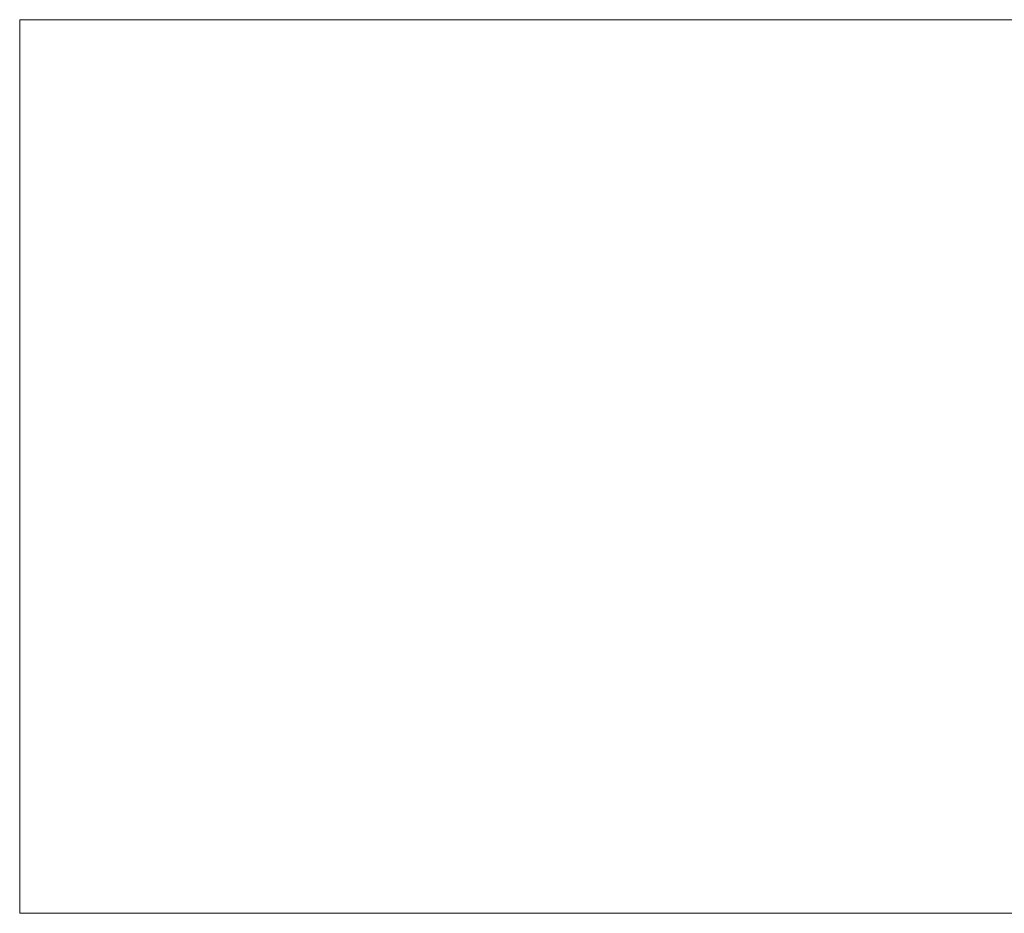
# Model space of a CAD drawing. Header units: millimetres. Extents: x -276 to 275, y -103 to 102.
# Tile 1 of 256: x -276 to -50, y -103 to 102. Entities that reach past the tile are written whole.
import ezdxf

# ---------------------------------------------------------------- set-up
doc = ezdxf.new("R2010")
doc.units = ezdxf.units.MM
doc.layers.add('A-GENM', color=13, linetype='Continuous')

msp = doc.modelspace()

# ---------------------------------------------------------------- meshes
at = {"layer": 'A-GENM', "lineweight": 9}
mesh = msp.add_polyface(dxfattribs=at)
corners = [(-275.9, 102.09), (-275.9, -103.3), (275.03, -103.3), (275.03, 102.09)]
mesh.append_faces([[corners[k] for k in face] for face in [(0, 1, 2, 3)]])
mesh = msp.add_polyface(dxfattribs=at)
corners = [(275.03, -103.3, -118.52), (-275.9, -103.3, -118.52), (-275.9, 102.09, -118.52), (275.03, 102.09, -118.52)]
mesh.append_faces([[corners[k] for k in face] for face in [(0, 1, 2, 3)]])
mesh = msp.add_polyface(dxfattribs=at)
corners = [(275.03, 102.09), (275.03, 102.09, -118.52), (-275.9, 102.09, -118.52), (-275.9, 102.09)]
mesh.append_faces([[corners[k] for k in face] for face in [(0, 1, 2, 3)]])
mesh = msp.add_polyface(dxfattribs=at)
corners = [(-275.9, 102.09), (-275.9, 102.09, -118.52), (-275.9, -103.3, -118.52), (-275.9, -103.3)]
mesh.append_faces([[corners[k] for k in face] for face in [(0, 1, 2, 3)]])
mesh = msp.add_polyface(dxfattribs=at)
corners = [(-275.9, -103.3), (-275.9, -103.3, -118.52), (275.03, -103.3, -118.52), (275.03, -103.3)]
mesh.append_faces([[corners[k] for k in face] for face in [(0, 1, 2, 3)]])

doc.saveas('drawing.dxf')
